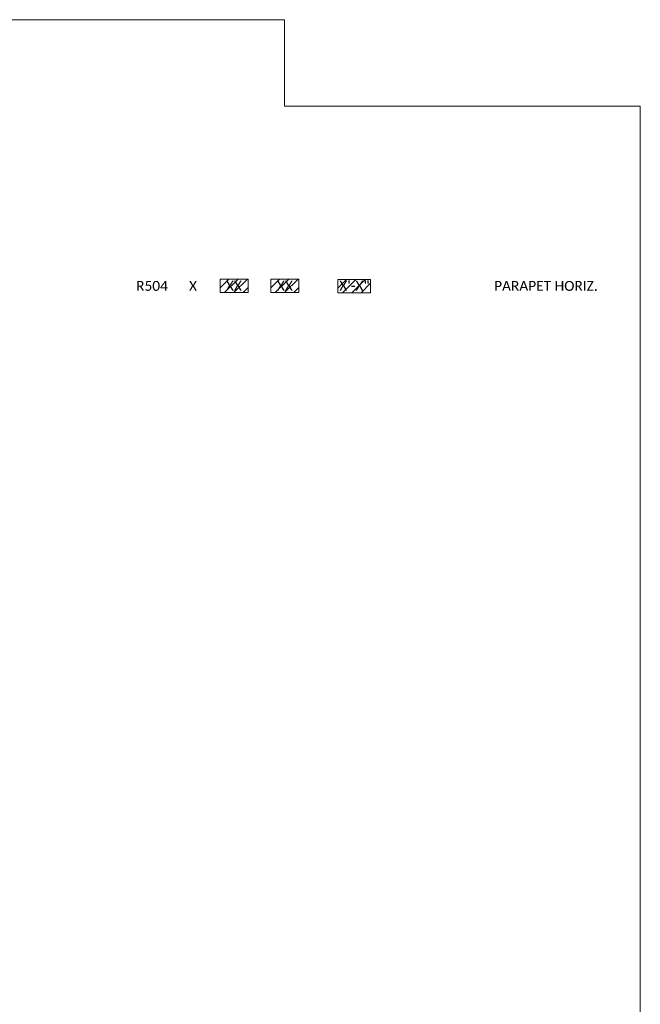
# Model space of a CAD drawing. Extents: x -2227 to -297, y 1392 to 1850.
# Tile 7 of 8: x -630 to -535, y 1495 to 1644. Entities that reach past the tile are written whole.
import ezdxf
from ezdxf.enums import TextEntityAlignment as Align

# ---------------------------------------------------------------- set-up
doc = ezdxf.new("R2010")
doc.units = 0
doc.header["$MEASUREMENT"] = 0
doc.layers.add('B_ANNO_DESIGN_NOTES', color=1, linetype='Continuous', lineweight=18, true_color=0xff0000)
doc.layers.add('B_ANNO_NOPLOT', color=47, linetype='Continuous', lineweight=18, plot=False)
doc.layers.add('B_ANNO_TEXT', color=7, linetype='Continuous', lineweight=18)
doc.styles.add('Annotative', font='calibri.ttf', dxfattribs={"height": 0.0625})

# ---------------------------------------------------------------- blocks, each defined once
blk = doc.blocks.new('*U46')
at = {"layer": 'B_ANNO_DESIGN_NOTES'}
h = blk.add_hatch(dxfattribs=at)
h.set_pattern_fill('ANSI31', color=256, scale=8)
h.set_pattern_definition([(45, (-353685.041, 5116943.7456), (-0.70710678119, 0.70710678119), [])])
h.paths.add_polyline_path([(318.42, 212.58), (314.14, 212.58), (314.14, 210.54), (318.42, 210.54)])
h = blk.add_hatch(dxfattribs=at)
h.set_pattern_fill('ANSI31', color=256, scale=8)
h.set_pattern_definition([(45, (-353677.3398, 5116943.7456), (-0.70710678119, 0.70710678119), [])])
h.paths.add_polyline_path([(326.12, 212.58), (321.84, 212.58), (321.84, 210.54), (326.12, 210.54)])
h = blk.add_hatch(dxfattribs=at)
h.set_pattern_fill('ANSI31', color=256, scale=8)
h.set_pattern_definition([(45, (-353667.1417, 5116943.7123), (-0.70710678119, 0.70710678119), [])])
h.paths.add_polyline_path([(337.02, 212.55), (332.04, 212.55), (332.04, 210.51), (337.02, 210.51)])
for points in [[(314.14, 210.54), (318.42, 210.54), (318.42, 212.58), (314.14, 212.58)], [(321.84, 210.54), (326.12, 210.54), (326.12, 212.58), (321.84, 212.58)], [(332.04, 210.51), (337.02, 210.51), (337.02, 212.55), (332.04, 212.55)]]:
    blk.add_lwpolyline(points, close=True, dxfattribs=at)
at = {"layer": 'B_ANNO_NOPLOT', "flags": 128}
blk.add_lwpolyline([(0, 0), (0, 252), (323.93, 252), (323.93, 238.86), (378, 238.86), (378, 40.5), (316.57, 40.5), (316.57, 0)], close=True, dxfattribs=at)
at = {"layer": 'B_ANNO_TEXT', "char_height": 1.5, "attachment_point": 1, "style": 'Annotative'}
for s, insert, width in [('\\pxql;R504', (301.38, 212.32), 25.6273), ('\\pxqc;X', (297.21, 212.32), 25.6273), ('PARAPET HORIZ.', (355.78, 212.32), 29.9455)]:
    blk.add_mtext(s, dxfattribs=dict(at, insert=insert, width=width))
at = {"layer": 'B_ANNO_TEXT', "style": 'Annotative'}
for tag, p in [('BQ7', (316.23, 210.85)), ('BQ8', (323.98, 210.84)), ('BL2', (334.56, 210.84))]:
    blk.add_attdef(tag, text='', height=1.5, dxfattribs=at).set_placement(p, align=Align.CENTER)
blk = doc.blocks.new('*U812')
at = {"layer": 'B_ANNO_NOPLOT', "flags": 128}
blk.add_lwpolyline([(0, 0), (-0.0000001, 252.00000008), (323.92766256, 252.00000013), (323.92766256, 238.85516121), (377.9999999, 238.85516124), (377.99999998, 40.4996053), (316.57075279, 40.49960529), (316.57075281, 0.00000012)], close=True, dxfattribs=at)

msp = doc.modelspace()

# ---------------------------------------------------------------- block references
msp.add_blockref('*U46', (-913.33, 1392.48)).add_auto_attribs({'BL2': 'X\'-X"', 'BQ8': 'XX', 'BQ7': 'XX'})

# ---------------------------------------------------------------- next in the draw order: block references
msp.add_blockref('*U812', (-913.33, 1392.48))

doc.saveas('drawing.dxf')
